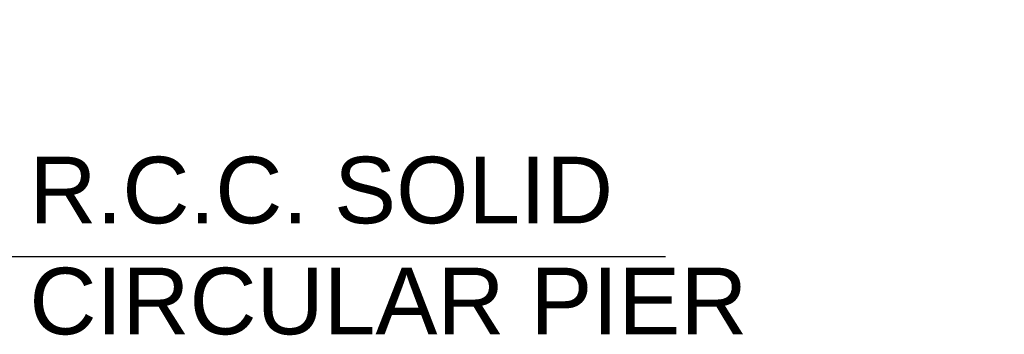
# Model space of a CAD drawing. Extents: x 586212 to 1787843, y 514956 to 1583660.
# Tile 6 of 14: x 833429 to 858951, y 641238 to 649388. Entities that reach past the tile are written whole.
import ezdxf

# ---------------------------------------------------------------- set-up
doc = ezdxf.new("R2010")
doc.units = ezdxf.units.MI
doc.header["$MEASUREMENT"] = 0
doc.layers.add('TEXT', color=3, linetype='Continuous')
doc.styles.get("Standard").update_dxf_attribs({"font": 'arial.ttf', "height": 500})
doc.dimstyles.new('bASANT jAIN  NMM', dxfattribs={"dimscale": 0.507, "dimtxt": 500, "dimasz": 1000, "dimexe": 50, "dimexo": 25, "dimgap": 0.09, "dimtad": 0, "dimtih": 1, "dimtoh": 1, "dimdec": 0, "dimzin": 0, "dimdsep": 46, "dimtxsty": 'Standard', "dimcen": 0.09, "dimclrd": 256, "dimclre": 256, "dimadec": 0, "dimazin": 0, "dimtfac": 1, "dimtdec": 0, "dimtix": 1, "dimtofl": 0, "dimtmove": 0, "dimatfit": 0, "dimfxl": 300, "dimtolj": 1, "dimtzin": 0, "dimlwd": -1, "dimlwe": -1, "dimarcsym": 0})

msp = doc.modelspace()

# ---------------------------------------------------------------- texts
at = {"layer": 'TEXT', "color": 0, "ltscale": 0.5, "insert": (833680.6, 645837.9), "char_height": 1725, "width": 25632.209, "attachment_point": 1}
msp.add_mtext('R.C.C. SOLID CIRCULAR PIER ', dxfattribs=at)

# ---------------------------------------------------------------- leaders
at = {"color": 0, "ltscale": 0.5}
msp.add_leader([(820365.7, 649388.4), (828270.3, 643252.7), (850165.9, 643252.7)], dimstyle='bASANT jAIN  NMM', override={"dimasz": 4000, "dimgap": 0.09, "dimtad": 0, "dimfxl": 0.18}, dxfattribs=at)

doc.saveas('drawing.dxf')
